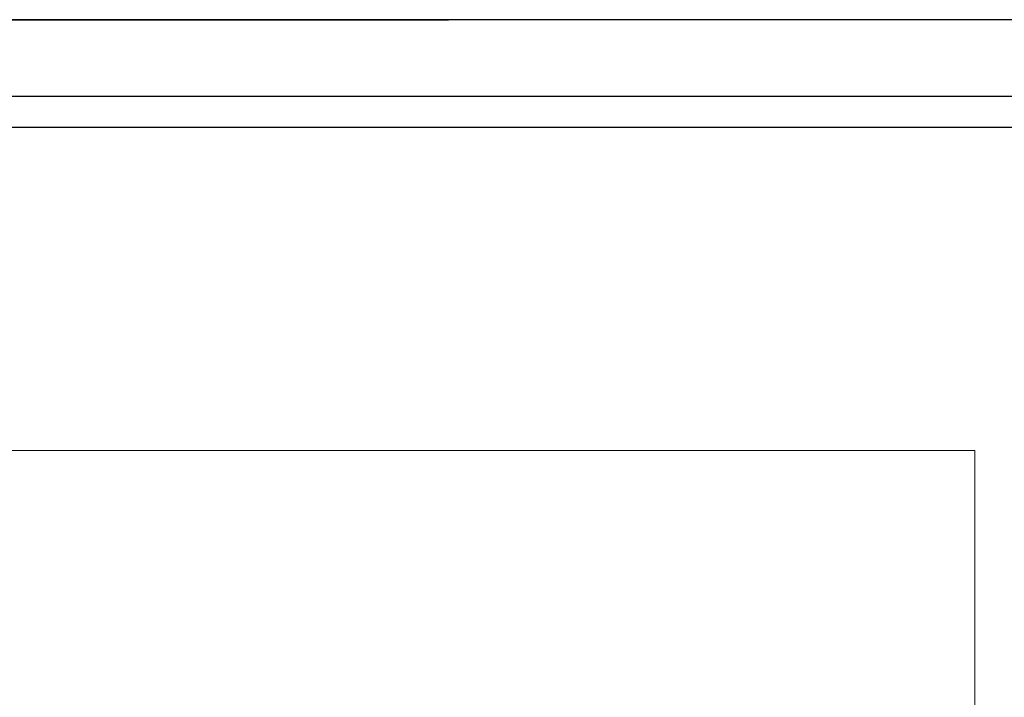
# Model space of a CAD drawing. Header units: metres. Extents: x 0 to 0.84, y 0 to 0.297.
# Tile 16 of 17: x 0.702 to 0.766, y 0.253 to 0.297. Entities that reach past the tile are written whole.
import ezdxf

# ---------------------------------------------------------------- set-up
doc = ezdxf.new("R2010")
doc.units = ezdxf.units.M
doc.linetypes.add('Teckovana 0.5x', pattern=[0.04, 0, -0.04])
doc.layers.add('Legende_ Beschreibung', color=7, linetype='Continuous', lineweight=25)
doc.layers.add('Standard', color=7, linetype='Continuous', lineweight=25)

msp = doc.modelspace()

# ---------------------------------------------------------------- linework, layer by layer
at = {"layer": 'Legende_ Beschreibung', "color": 7, "linetype": 'Continuous', "lineweight": 25, "transparency": 33554687}
msp.add_line((0.655, 0.29), (0.83, 0.29), dxfattribs=at)
at = {"layer": 'Standard', "color": 7, "linetype": 'Teckovana 0.5x', "lineweight": 35, "transparency": 33554687}
msp.add_line((0.63, 0.297), (0.84, 0.297), dxfattribs=at)
at = {"layer": 'Standard', "color": 7, "linetype": 'Continuous', "lineweight": 25, "transparency": 33554687}
for points in [[(0, 0), (0.84, 0), (0.84, 0.297), (0, 0.297), (0, 0)], [(0.005, 0.005), (0.835, 0.005), (0.835, 0.292), (0.005, 0.292), (0.005, 0.005)]]:
    msp.add_lwpolyline(points, close=True, dxfattribs=at)
at = {"layer": 'Standard', "color": 7, "linetype": 'Continuous', "lineweight": 13, "transparency": 33554687}
msp.add_lwpolyline([(0.662438, 0.228575), (0.764232, 0.228575), (0.764232, 0.268975), (0.662438, 0.268975), (0.662438, 0.228575)], dxfattribs=at)

doc.saveas('drawing.dxf')
